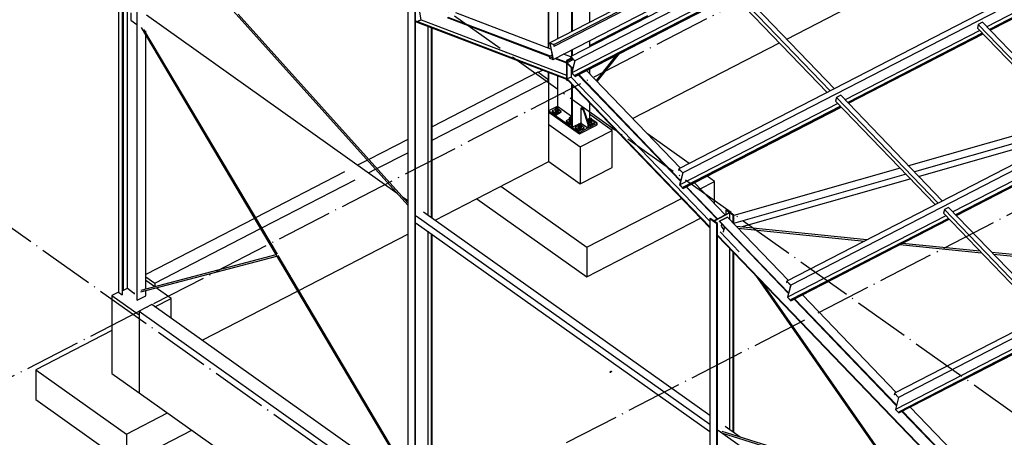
# Paper-space layout '_' of a CAD drawing. Header units: millimetres. Extents: x -85 to 507, y -65 to 286.
# Tile 3 of 16: x 24 to 130, y 77 to 122. Entities that reach past the tile are written whole.
import ezdxf

# ---------------------------------------------------------------- set-up
doc = ezdxf.new("R2010")
doc.units = ezdxf.units.MM
doc.linetypes.add('ACAD_ISO04W100', pattern=[30, 24, -3, 0, -3])
doc.layers.add('0-AS', color=7, linetype='CONTINUOUS')

psp = doc.layouts.new('_')

# ---------------------------------------------------------------- linework, layer by layer
at = {"layer": '0-AS', "color": 145, "linetype": 'Continuous', "ltscale": 0.25}
for p, q in [((360.31, 263.34), (80.91, 119.44)), ((81.34, 119.27), (360.73, 263.18)), ((81.37, 119.1), (360.77, 263)), ((362.57, 261.88), (83.18, 117.97)), ((363, 261.43), (83.61, 117.52)), ((374.16, 249.83), (94.77, 105.93)), ((374.59, 249.39), (95.19, 105.48)), ((385.75, 237.79), (106.35, 93.88)), ((386.17, 237.35), (106.78, 93.44)), ((397.33, 225.75), (117.94, 81.84)), ((397.76, 225.31), (118.36, 81.4)), ((34.61, 136.94), (34.61, 92.7)), ((34.99, 136.67), (34.99, 92.42)), ((157.37, 136.39), (127.84, 121.18)), ((157.65, 136.09), (128.13, 120.89)), ((157.66, 136.08), (128.14, 120.87)), ((128.21, 120.8), (157.74, 136.01)), ((35.04, 92.44), (35.04, 135.27)), ((35.1, 92.9), (35.1, 135.25)), ((35.13, 92.89), (35.13, 135.24)), ((35.56, 93.11), (35.56, 135.22)), ((36.56, 134.85), (36.56, 91.87)), ((36.62, 91.83), (36.62, 134.82)), ((38.31, 132.48), (65.66, 102.03)), ((81.26, 117.65), (98.31, 126.43)), ((111.47, 114.53), (100.57, 125.86)), ((100.25, 124.98), (83.27, 116.24)), ((100.05, 125.19), (110.7, 114.13)), ((100.11, 125.63), (111.01, 114.29)), ((83.63, 115.85), (100.62, 124.6)), ((100.54, 124.69), (83.65, 115.99)), ((100.55, 124.67), (83.67, 115.98)), ((35.92, 122.68), (35.92, 121.88)), ((65.66, 123.6), (65.66, 70.64)), ((66.44, 70.09), (66.44, 123.04)), ((66.51, 70.13), (66.51, 123.08)), ((67.11, 121.93), (66.95, 122.76)), ((81.04, 118.76), (70.82, 122.66)), ((35.92, 121.88), (36.56, 121.43)), ((64.53, 103.29), (37.6, 122.42)), ((65.66, 102.26), (47.45, 122.53)), ((66.51, 121.81), (66.72, 121.73)), ((66.51, 121.73), (66.73, 121.65)), ((67.11, 121.93), (66.72, 121.73)), ((66.72, 121.73), (67.11, 121.93)), ((66.72, 121.73), (66.73, 121.65)), ((66.72, 121.73), (82.72, 115.63)), ((66.73, 121.65), (66.72, 121.73)), ((66.73, 121.65), (82.72, 115.56)), ((67.11, 121.93), (82.72, 115.99)), ((69.89, 122.18), (80.89, 117.99)), ((69.98, 122.22), (80.97, 118.04)), ((127.38, 121.67), (126.92, 121.43)), ((138.28, 110.33), (127.38, 121.67)), ((37.03, 121.09), (65.66, 72.87)), ((51.67, 96.75), (37.34, 120.87)), ((37.53, 120.55), (37.53, 120.74)), ((67.82, 121.23), (67.82, 100.95)), ((68.19, 121.09), (68.19, 100.69)), ((68.27, 100.64), (68.27, 121.06)), ((127.07, 120.78), (112.62, 113.34)), ((126.92, 121.43), (126.82, 121.04)), ((126.82, 121.04), (137.51, 109.93)), ((126.92, 121.43), (137.83, 110.1)), ((37.53, 93.02), (37.53, 120.25)), ((127.35, 120.49), (112.9, 113.04)), ((127.36, 120.47), (112.91, 113.03)), ((112.99, 112.96), (127.44, 120.4)), ((80.91, 119.44), (81.25, 117.68)), ((80.91, 119.44), (81.34, 119.27)), ((80.93, 119.41), (81.26, 117.65)), ((80.93, 119.41), (81.33, 119.26)), ((81.33, 119.26), (81.36, 119.1)), ((81.34, 119.27), (81.37, 119.1)), ((81.36, 119.1), (81.37, 119.1)), ((81.16, 118.13), (80.85, 117.97)), ((80.85, 117.97), (80.89, 117.8)), ((80.85, 117.97), (80.87, 117.97)), ((80.87, 117.97), (81.16, 118.12)), ((80.87, 117.97), (80.9, 117.81)), ((80.89, 117.8), (81.26, 117.65)), ((80.9, 117.81), (81.19, 117.96)), ((80.9, 117.81), (81.25, 117.68)), ((81.48, 117.77), (82.72, 117.29)), ((81.56, 117.81), (82.72, 117.37)), ((83.17, 117.95), (82.4, 118.24)), ((82.72, 117.37), (82.72, 117.29)), ((83.46, 117.66), (82.79, 117.31)), ((83.18, 117.97), (83.15, 117.84)), ((83.15, 117.84), (83.16, 117.82)), ((83.19, 117.94), (83.16, 117.82)), ((83.16, 117.82), (83.25, 117.87)), ((83.18, 117.97), (83.61, 117.52)), ((83.19, 117.94), (83.59, 117.52)), ((83.59, 117.52), (83.26, 116.24)), ((83.61, 117.52), (83.27, 116.24)), ((88.03, 118.11), (85.88, 115.41)), ((85.99, 115.3), (88.38, 118.29)), ((82.79, 117.31), (83.38, 116.71)), ((82.79, 117.24), (82.79, 117.31)), ((82.79, 117.24), (83.36, 116.65)), ((83.19, 116.83), (83.19, 115.78)), ((94.93, 106.01), (84.85, 116.48)), ((83.19, 115.78), (82.79, 115.58)), ((82.79, 115.58), (98.08, 99.69)), ((82.79, 115.5), (82.79, 115.58)), ((82.79, 115.5), (98.08, 99.61)), ((83.19, 115.78), (98.08, 100.31)), ((83.26, 116.24), (83.63, 115.85)), ((83.27, 116.24), (83.62, 115.87)), ((83.65, 115.99), (83.62, 115.87)), ((83.67, 115.98), (83.63, 115.85)), ((83.65, 115.99), (83.67, 115.98)), ((83.97, 116.02), (94.95, 104.61)), ((84.02, 116.04), (94.96, 104.67)), ((111.69, 113.59), (111.59, 113.2)), ((111.59, 113.2), (122.28, 102.09)), ((112.15, 113.82), (111.69, 113.59)), ((111.69, 113.59), (122.6, 102.25)), ((123.06, 102.49), (112.15, 113.82)), ((111.84, 112.94), (94.86, 104.2)), ((95.22, 103.8), (112.21, 112.56)), ((112.13, 112.64), (95.24, 103.95)), ((112.14, 112.63), (95.25, 103.93)), ((136.39, 111.1), (119.43, 106.26)), ((137.03, 110.43), (120.07, 105.59)), ((120.52, 105.12), (137.48, 109.96)), ((138.65, 108.74), (124.2, 101.3)), ((138.94, 108.45), (124.49, 101)), ((138.95, 108.43), (124.5, 100.99)), ((124.57, 100.91), (139.02, 108.36)), ((94.77, 105.93), (94.73, 105.8)), ((94.73, 105.8), (94.74, 105.78)), ((94.78, 105.9), (94.74, 105.78)), ((94.74, 105.78), (94.84, 105.83)), ((94.77, 105.93), (95.19, 105.48)), ((94.78, 105.9), (95.18, 105.48)), ((118.52, 106), (100.69, 100.91)), ((95.18, 105.48), (94.84, 104.2)), ((95.19, 105.48), (94.86, 104.2)), ((119.16, 105.34), (100.65, 100.06)), ((101.46, 99.69), (119.61, 104.86)), ((94.84, 104.2), (95.22, 103.8)), ((94.86, 104.2), (95.21, 103.83)), ((95.24, 103.95), (95.21, 103.83)), ((95.25, 103.93), (95.22, 103.8)), ((95.24, 103.95), (95.25, 103.93)), ((95.55, 103.98), (98.87, 100.53)), ((95.6, 104), (98.92, 100.55)), ((99.76, 100.99), (96.44, 104.43)), ((65.66, 102.49), (65.11, 102.88)), ((99.91, 101.51), (99.83, 101.48)), ((100.69, 100.96), (99.91, 101.51)), ((123.28, 101.55), (123.18, 101.16)), ((123.74, 101.78), (123.28, 101.55)), ((123.28, 101.55), (134.19, 90.21)), ((134.64, 90.45), (123.74, 101.78)), ((66.58, 100.9), (98.08, 78.53)), ((98.08, 79.46), (67.35, 101.29)), ((98.15, 100.61), (98.08, 100.57)), ((98.86, 100.02), (98.08, 100.57)), ((98.08, 100.57), (98.08, 47.62)), ((98.52, 100.35), (98.15, 100.61)), ((100.2, 101.21), (98.52, 100.35)), ((100.24, 101.19), (98.56, 100.32)), ((99.15, 100.32), (99.99, 100.75)), ((99.99, 100.75), (99.15, 100.32)), ((100.2, 101.21), (99.83, 101.48)), ((99.83, 101.48), (99.83, 101.02)), ((106.51, 93.97), (99.99, 100.75)), ((100.61, 100.92), (100.24, 101.19)), ((100.24, 100.48), (100.24, 101.19)), ((100.69, 100.96), (100.61, 100.92)), ((100.61, 100.1), (100.61, 100.92)), ((100.69, 100.02), (100.69, 100.96)), ((123.43, 100.9), (106.45, 92.15)), ((106.81, 91.76), (123.8, 100.51)), ((123.71, 100.6), (106.83, 91.91)), ((123.72, 100.59), (106.84, 91.89)), ((123.18, 101.16), (133.87, 90.05)), ((66.58, 100.1), (98.08, 77.73)), ((98.93, 100.06), (98.56, 100.32)), ((98.93, 100.06), (98.86, 100.02)), ((98.86, 47.06), (98.86, 100.02)), ((98.93, 47.1), (98.93, 100.06)), ((99.13, 100.26), (99.15, 100.32)), ((99.15, 100.32), (99.13, 100.26)), ((99.13, 100.26), (106.54, 92.56)), ((99.15, 100.32), (106.55, 92.62)), ((99.32, 99.77), (99.58, 99.4)), ((99.36, 99.82), (99.4, 99.98)), ((99.4, 99.98), (99.36, 99.82)), ((99.66, 99.71), (99.52, 99.17)), ((99.67, 99.7), (99.53, 99.13)), ((114.96, 98.32), (100.96, 99.74)), ((101.13, 99.56), (114.7, 98.18)), ((67.82, 99.22), (67.82, 71.25)), ((68.19, 98.96), (68.19, 70.99)), ((68.27, 71.03), (68.27, 98.91)), ((98.93, 98.8), (128.82, 67.75)), ((98.93, 98.73), (128.82, 67.67)), ((99.19, 99.15), (101.23, 97.03)), ((100.24, 77.93), (100.24, 97.37)), ((118.51, 97.79), (127.27, 96.91)), ((127.1, 97.08), (118.78, 97.93)), ((51.51, 96.71), (36.99, 92.88)), ((36.99, 92.71), (51.59, 96.56)), ((65.66, 73.18), (51.75, 96.61)), ((100.61, 77.67), (100.61, 96.98)), ((100.69, 77.61), (100.69, 96.91)), ((144.16, 95.35), (128.38, 96.95)), ((128.55, 96.78), (143.33, 95.27)), ((102.99, 94.51), (128.82, 57.53)), ((35.13, 92.89), (35.56, 93.11)), ((35.56, 93.11), (36.23, 92.63)), ((119.2, 71.57), (103.69, 93.79)), ((106.35, 93.88), (106.32, 93.75)), ((106.32, 93.75), (106.33, 93.74)), ((106.36, 93.86), (106.33, 93.74)), ((106.33, 93.74), (106.43, 93.79)), ((106.35, 93.88), (106.78, 93.44)), ((106.36, 93.86), (106.76, 93.44)), ((106.76, 93.44), (106.43, 92.15)), ((106.78, 93.44), (106.45, 92.15)), ((34.61, 92.7), (34.99, 92.42)), ((34.99, 92.42), (35.04, 92.44)), ((35.04, 92.87), (35.1, 92.9)), ((35.1, 92.9), (35.13, 92.89)), ((36.33, 92.54), (36.35, 92.55)), ((36.62, 91.83), (37.53, 92.3)), ((37.53, 92.3), (37.53, 92.86)), ((106.43, 92.15), (106.81, 91.76)), ((106.45, 92.15), (106.8, 91.79)), ((118.1, 81.92), (108.03, 92.39)), ((36.56, 91.87), (36.62, 91.83)), ((106.83, 91.91), (106.8, 91.79)), ((106.84, 91.89), (106.81, 91.76)), ((106.83, 91.91), (106.84, 91.89)), ((107.14, 91.94), (118.12, 80.52)), ((107.19, 91.96), (118.14, 80.58)), ((135.01, 88.86), (118.03, 80.11)), ((118.39, 79.72), (135.38, 88.47)), ((135.3, 88.56), (118.41, 79.86)), ((135.31, 88.55), (118.42, 79.85)), ((117.94, 81.84), (117.9, 81.71)), ((117.9, 81.71), (117.92, 81.7)), ((117.95, 81.82), (117.92, 81.7)), ((117.92, 81.7), (118.01, 81.75)), ((117.94, 81.84), (118.36, 81.4)), ((117.95, 81.82), (118.35, 81.4)), ((118.35, 81.4), (118.02, 80.11)), ((118.36, 81.4), (118.03, 80.11)), ((129.37, 70.21), (119.61, 80.35)), ((118.02, 80.11), (118.39, 79.72)), ((118.03, 80.11), (118.38, 79.75)), ((118.41, 79.86), (118.38, 79.75)), ((118.42, 79.85), (118.39, 79.72)), ((118.41, 79.86), (118.42, 79.85)), ((118.73, 79.89), (128.85, 69.37)), ((118.77, 79.92), (128.85, 69.44)), ((101.35, 77.14), (99.76, 78.27)), ((99, 77.88), (128.82, 56.7)), ((99.35, 77.6), (127.81, 68.71)), ((118.96, 71.64), (99.41, 77.75))]:
    psp.add_line(p, q, dxfattribs=at)
at = {"layer": '0-AS', "color": 1, "linetype": 'ACAD_ISO04W100', "ltscale": 0.25}
for p, q in [((-2.16, 70.58), (361.45, 257.86)), ((28.64, 48.7), (392.25, 235.99)), ((45.91, 139.96), (214.99, 19.88)), ((7.9, 110.39), (160.68, 1.89))]:
    psp.add_line(p, q, dxfattribs=at)
at = {"layer": '0-AS', "color": 30, "linetype": 'Continuous', "ltscale": 0.25}
for p, q in [((85.22, 121.65), (85.22, 130.08)), ((83.24, 129.06), (83.24, 120.63)), ((83.32, 129.1), (83.32, 120.67)), ((81.73, 128.28), (81.73, 119.85)), ((80.73, 127.76), (80.73, 118.88)), ((80.81, 118.85), (80.81, 127.8)), ((85.22, 119.02), (85.22, 119.69)), ((83.24, 118.67), (83.24, 118)), ((83.32, 118.71), (83.32, 118.04)), ((83.29, 117.83), (82.72, 117.54)), ((82.79, 117.48), (82.72, 117.54)), ((82.72, 117.54), (82.72, 115.47)), ((82.79, 117.48), (83.35, 117.77)), ((82.79, 115.41), (82.79, 117.48)), ((80.73, 116.31), (80.73, 115.52)), ((85.22, 116.09), (85.22, 116.67)), ((80.81, 115.46), (80.81, 116.28)), ((81.73, 115.93), (81.73, 112.65)), ((82.72, 115.47), (82.79, 115.41)), ((82.79, 115.41), (82.85, 115.44)), ((83.24, 115.03), (83.24, 110.44)), ((83.32, 114.95), (83.32, 110.39)), ((80.81, 112.18), (81.73, 112.65)), ((80.81, 112.17), (84.1, 109.84)), ((81.5, 112.31), (81.17, 112.14)), ((81.17, 112.14), (81.62, 111.82)), ((81.17, 112.14), (81.17, 112.06)), ((81.62, 111.82), (82.15, 112.09)), ((81.73, 112.65), (83.24, 111.57)), ((82.15, 112.09), (81.81, 112.33)), ((82.15, 112.01), (82.15, 112.09)), ((84.31, 112.49), (84.23, 112.45)), ((84.23, 112.45), (84.49, 112.27)), ((84.23, 112.45), (84.23, 110.94)), ((84.57, 112.31), (84.31, 112.49)), ((84.49, 112.27), (84.57, 112.31)), ((84.49, 112.27), (85.01, 110.71)), ((85.09, 110.74), (84.57, 112.31)), ((85.22, 111.37), (85.22, 112.98)), ((80.81, 112.01), (84.1, 109.68)), ((81.17, 112.06), (81.62, 111.74)), ((81.62, 111.74), (82.15, 112.01)), ((81.62, 111.74), (81.62, 111.82)), ((82.92, 111.22), (82.66, 111.08)), ((82.66, 111.08), (83.11, 110.76)), ((82.66, 111.08), (82.66, 111)), ((83, 111.25), (82.92, 111.22)), ((84.93, 111.22), (85.22, 111.37)), ((85.04, 111.12), (84.98, 111.08)), ((85.11, 111.15), (85.04, 111.12)), ((85.23, 111.36), (85.22, 111.37)), ((86, 110.82), (85.42, 111.23)), ((85.76, 110.93), (85.42, 111.17)), ((82.66, 111), (83.11, 110.68)), ((83.11, 110.76), (83.24, 110.83)), ((83.11, 110.68), (83.11, 110.76)), ((83.11, 110.68), (83.24, 110.75)), ((83.24, 110.44), (83.32, 110.39)), ((83.32, 110.39), (84.27, 110.88)), ((83.97, 110.56), (83.63, 110.39)), ((83.63, 110.39), (84.08, 110.07)), ((83.63, 110.39), (83.63, 110.31)), ((83.63, 110.31), (84.08, 109.99)), ((84.08, 110.07), (84.62, 110.34)), ((84.08, 109.99), (84.62, 110.26)), ((84.08, 109.99), (84.08, 110.07)), ((84.1, 109.68), (86, 110.66)), ((84.1, 109.84), (85.01, 110.31)), ((84.23, 110.94), (84.3, 110.81)), ((84.62, 110.34), (84.28, 110.58)), ((84.3, 110.81), (85.01, 110.31)), ((84.62, 110.26), (84.62, 110.34)), ((85.01, 110.71), (85.09, 110.74)), ((85.01, 110.71), (85.01, 110.31)), ((85.01, 110.31), (85.09, 110.35)), ((85.01, 110.31), (85.09, 110.35)), ((85.09, 110.35), (86, 110.82)), ((85.09, 110.76), (85.23, 110.66)), ((85.09, 110.35), (85.09, 110.74)), ((85.09, 110.67), (85.23, 110.58)), ((85.23, 110.66), (85.76, 110.93)), ((85.23, 110.58), (85.76, 110.85)), ((85.23, 110.58), (85.23, 110.66)), ((85.76, 110.85), (85.76, 110.93)), ((86, 110.66), (86, 110.82)), ((84.1, 109.68), (84.1, 109.84))]:
    psp.add_line(p, q, dxfattribs=at)
at = {"layer": '0-AS', "color": 3, "linetype": 'Continuous', "ltscale": 0.25}
for p, q in [((106.35, 119.86), (120.8, 127.3)), ((91.41, 122.35), (85.22, 119.17)), ((89.8, 111.33), (105.57, 119.46)), ((80.15, 116.53), (79.66, 116.28)), ((79.64, 116.29), (68.27, 110.43)), ((68.27, 109), (80.81, 115.46)), ((80.81, 115.46), (79.64, 116.29)), ((80.81, 106.7), (80.81, 115.46)), ((87.61, 110.05), (85.22, 111.75)), ((80.81, 110.68), (84.18, 108.29)), ((84.18, 108.29), (87.61, 110.05)), ((87.48, 110.14), (87.8, 110.3)), ((87.61, 106.07), (87.61, 110.05)), ((65.66, 109.09), (61.47, 106.93)), ((95.87, 106.5), (91.4, 109.68)), ((84.18, 108.29), (84.18, 104.31)), ((61.33, 106.86), (60.27, 106.31)), ((62.35, 105.95), (65.66, 107.66)), ((61.44, 105.49), (62.2, 105.88)), ((68.59, 100.41), (80.81, 106.7)), ((80.81, 106.7), (84.18, 104.31)), ((84.18, 104.31), (87.61, 106.07)), ((58.86, 105.59), (49.33, 100.68)), ((49.98, 99.58), (60.03, 104.76)), ((98.58, 104.57), (97.8, 105.13)), ((75.67, 104.05), (84.88, 97.52)), ((97.06, 103.79), (98.58, 104.57)), ((98.58, 102.21), (98.58, 104.57)), ((73.07, 102.72), (84.88, 94.33)), ((84.88, 97.52), (95.05, 102.76)), ((49.19, 100.61), (37.53, 94.6)), ((84.88, 94.33), (97.1, 100.63)), ((38.49, 93.67), (49.84, 99.51)), ((53.97, 92.88), (65.66, 98.9)), ((84.88, 97.52), (84.88, 94.33)), ((37.53, 94.35), (38.49, 93.67)), ((38.49, 93.27), (37.53, 93.95)), ((38.49, 93.67), (38.49, 93.27)), ((40.24, 92.02), (38.65, 93.15)), ((34.61, 92.7), (33.9, 92.33)), ((33.9, 92.33), (36.82, 90.26)), ((33.9, 92.33), (33.9, 83.97)), ((38.51, 91.13), (40.24, 92.02)), ((40.24, 89.9), (40.24, 92.02)), ((43.59, 87.53), (53.83, 92.8)), ((38.19, 91.36), (36.82, 90.66)), ((65.58, 71.91), (38.19, 91.36)), ((36.82, 90.66), (64.21, 71.2)), ((36.82, 90.66), (36.82, 81.9)), ((36.82, 90.26), (36.82, 81.9)), ((33.9, 88.58), (25.72, 84.37)), ((25.72, 84.37), (35.45, 77.46)), ((25.72, 84.37), (25.72, 81.18)), ((33.9, 83.97), (36.82, 81.9)), ((36.82, 81.9), (64.21, 62.44)), ((25.72, 81.18), (35.45, 74.27)), ((35.45, 77.46), (39.87, 79.73)), ((35.45, 74.27), (42.47, 77.89)), ((35.45, 77.46), (35.45, 74.27))]:
    psp.add_line(p, q, dxfattribs=at)
at = {"layer": '0-AS', "color": 7, "linetype": 'Continuous', "ltscale": 0.25}
for p, q in [((81.5, 112.19), (81.48, 112.18)), ((81.48, 112.18), (81.48, 112.12)), ((81.48, 112.12), (81.52, 112.07)), ((81.48, 112.12), (81.48, 112.1)), ((81.48, 112.1), (81.52, 112.04)), ((81.63, 112.52), (81.5, 112.46)), ((81.5, 112.46), (81.53, 112.36)), ((81.5, 112.46), (81.5, 112.32)), ((81.5, 112.32), (81.53, 112.22)), ((81.5, 112.32), (81.5, 112.17)), ((81.5, 112.32), (81.53, 112.22)), ((81.5, 112.17), (81.53, 112.07)), ((81.6, 112.03), (81.52, 112.07)), ((81.52, 112.07), (81.52, 112.04)), ((81.53, 112.36), (81.69, 112.33)), ((81.53, 112.36), (81.53, 112.22)), ((81.53, 112.22), (81.69, 112.18)), ((81.53, 112.22), (81.53, 112.07)), ((81.53, 112.22), (81.69, 112.18)), ((81.53, 112.07), (81.69, 112.04)), ((81.56, 112.45), (81.59, 112.47)), ((81.56, 112.42), (81.56, 112.45)), ((81.56, 112.45), (81.56, 112.41)), ((81.58, 112.39), (81.56, 112.42)), ((81.63, 112.37), (81.58, 112.39)), ((81.59, 112.47), (81.64, 112.49)), ((81.59, 112.47), (81.59, 112.38)), ((81.78, 112.49), (81.63, 112.52)), ((81.68, 112.37), (81.63, 112.37)), ((81.64, 112.49), (81.69, 112.48)), ((81.64, 112.37), (81.64, 112.49)), ((81.72, 112.38), (81.68, 112.37)), ((81.69, 112.48), (81.74, 112.47)), ((81.69, 112.37), (81.69, 112.48)), ((81.81, 112.39), (81.69, 112.33)), ((81.69, 112.33), (81.69, 112.18)), ((81.69, 112.18), (81.81, 112.25)), ((81.69, 112.18), (81.81, 112.25)), ((81.69, 112.18), (81.69, 112.04)), ((81.69, 112.04), (81.81, 112.11)), ((81.75, 112.41), (81.72, 112.38)), ((81.74, 112.47), (81.76, 112.44)), ((81.74, 112.39), (81.74, 112.47)), ((81.76, 112.44), (81.75, 112.41)), ((81.81, 112.39), (81.78, 112.49)), ((81.83, 112.1), (81.78, 112.05)), ((81.78, 112.03), (81.83, 112.08)), ((81.81, 112.25), (81.81, 112.39)), ((81.81, 112.11), (81.81, 112.25)), ((81.84, 112.16), (81.81, 112.19)), ((81.84, 112.16), (81.83, 112.1)), ((81.83, 112.08), (81.84, 112.14)), ((81.83, 112.1), (81.83, 112.08)), ((81.84, 112.14), (81.84, 112.16)), ((81.52, 112.04), (81.6, 112.01)), ((81.69, 112.03), (81.6, 112.03)), ((81.6, 112.01), (81.6, 112.03)), ((81.6, 112.01), (81.69, 112.01)), ((81.69, 112.03), (81.78, 112.05)), ((81.69, 112.01), (81.78, 112.03)), ((81.69, 112.01), (81.69, 112.03)), ((81.78, 112.05), (81.78, 112.03)), ((82.98, 111.12), (82.97, 111.06)), ((83.01, 111.01), (82.97, 111.06)), ((82.97, 111.06), (82.97, 111.04)), ((82.97, 111.04), (83.01, 110.98)), ((83, 111.13), (82.98, 111.12)), ((83.12, 111.47), (83, 111.4)), ((83, 111.4), (83.02, 111.3)), ((83, 111.4), (83, 111.26)), ((83, 111.26), (83.02, 111.16)), ((83, 111.26), (83.02, 111.16)), ((83, 111.26), (83, 111.11)), ((83, 111.11), (83.02, 111.02)), ((83.02, 111.3), (83.18, 111.27)), ((83.02, 111.16), (83.02, 111.3)), ((83.02, 111.16), (83.18, 111.13)), ((83.02, 111.16), (83.18, 111.13)), ((83.02, 111.02), (83.02, 111.16)), ((83.02, 111.02), (83.18, 110.98)), ((83.05, 111.36), (83.06, 111.39)), ((83.07, 111.33), (83.05, 111.36)), ((83.06, 111.39), (83.09, 111.41)), ((83.06, 111.35), (83.06, 111.39)), ((83.12, 111.31), (83.07, 111.33)), ((83.09, 111.41), (83.13, 111.43)), ((83.09, 111.41), (83.09, 111.32)), ((83.24, 111.44), (83.12, 111.47)), ((83.17, 111.31), (83.12, 111.31)), ((83.13, 111.43), (83.18, 111.42)), ((83.13, 111.43), (83.13, 111.31)), ((83.22, 111.32), (83.17, 111.31)), ((83.18, 111.42), (83.23, 111.41)), ((83.18, 111.42), (83.18, 111.31)), ((83.18, 111.27), (83.24, 111.3)), ((83.18, 111.13), (83.18, 111.27)), ((83.18, 111.13), (83.24, 111.16)), ((83.18, 111.13), (83.24, 111.16)), ((83.18, 110.98), (83.18, 111.13)), ((83.18, 110.98), (83.24, 111.01)), ((83.24, 111.35), (83.22, 111.32)), ((83.23, 111.41), (83.24, 111.39)), ((83.23, 111.41), (83.23, 111.33)), ((83.24, 111.16), (83.24, 111.16)), ((83.24, 111.01), (83.24, 111.01)), ((85.09, 111.02), (85.08, 110.96)), ((85.11, 111.03), (85.09, 111.02)), ((85.24, 111.36), (85.11, 111.3)), ((85.11, 111.3), (85.14, 111.2)), ((85.11, 111.3), (85.11, 111.15)), ((85.11, 111.15), (85.14, 111.06)), ((85.11, 111.15), (85.11, 111.01)), ((85.11, 111.15), (85.14, 111.06)), ((85.11, 111.01), (85.14, 110.91)), ((85.14, 111.2), (85.29, 111.17)), ((85.14, 111.06), (85.14, 111.2)), ((85.14, 111.06), (85.29, 111.02)), ((85.14, 110.91), (85.14, 111.06)), ((85.14, 111.06), (85.29, 111.02)), ((85.17, 111.28), (85.2, 111.31)), ((85.17, 111.25), (85.17, 111.28)), ((85.17, 111.25), (85.17, 111.28)), ((85.19, 111.23), (85.17, 111.25)), ((85.23, 111.21), (85.19, 111.23)), ((85.2, 111.31), (85.25, 111.32)), ((85.2, 111.31), (85.2, 111.22)), ((85.28, 111.21), (85.23, 111.21)), ((85.39, 111.33), (85.24, 111.36)), ((85.25, 111.32), (85.3, 111.32)), ((85.25, 111.32), (85.25, 111.21)), ((85.33, 111.22), (85.28, 111.21)), ((85.29, 111.17), (85.42, 111.23)), ((85.29, 111.02), (85.29, 111.17)), ((85.29, 111.02), (85.42, 111.09)), ((85.29, 111.02), (85.42, 111.09)), ((85.29, 110.88), (85.29, 111.02)), ((85.3, 111.32), (85.34, 111.3)), ((85.3, 111.32), (85.3, 111.21)), ((85.36, 111.24), (85.33, 111.22)), ((85.34, 111.3), (85.36, 111.28)), ((85.34, 111.3), (85.34, 111.23)), ((85.36, 111.28), (85.36, 111.24)), ((85.42, 111.23), (85.39, 111.33)), ((85.42, 111.09), (85.42, 111.23)), ((85.42, 110.94), (85.42, 111.09)), ((85.45, 111), (85.42, 111.03)), ((83.01, 111.01), (83.09, 110.97)), ((83.01, 110.98), (83.01, 111.01)), ((83.01, 110.98), (83.09, 110.95)), ((83.09, 110.97), (83.18, 110.97)), ((83.09, 110.95), (83.09, 110.97)), ((83.09, 110.95), (83.18, 110.95)), ((83.24, 110.99), (83.18, 110.97)), ((83.18, 110.97), (83.18, 110.95)), ((83.18, 110.95), (83.24, 110.96)), ((83.95, 110.43), (83.94, 110.37)), ((83.98, 110.32), (83.94, 110.37)), ((83.94, 110.37), (83.94, 110.35)), ((83.94, 110.35), (83.98, 110.29)), ((83.97, 110.44), (83.95, 110.43)), ((84.09, 110.77), (83.97, 110.71)), ((83.97, 110.71), (84, 110.61)), ((83.97, 110.71), (83.97, 110.57)), ((83.97, 110.57), (84, 110.47)), ((83.97, 110.57), (83.97, 110.42)), ((83.97, 110.57), (84, 110.47)), ((83.97, 110.42), (84, 110.33)), ((83.98, 110.32), (84.06, 110.28)), ((83.98, 110.29), (83.98, 110.32)), ((83.98, 110.29), (84.06, 110.26)), ((84, 110.61), (84.15, 110.58)), ((84, 110.47), (84, 110.61)), ((84, 110.47), (84.15, 110.43)), ((84, 110.33), (84, 110.47)), ((84, 110.47), (84.15, 110.43)), ((84, 110.33), (84.15, 110.29)), ((84.02, 110.67), (84.03, 110.7)), ((84.05, 110.64), (84.02, 110.67)), ((84.03, 110.7), (84.06, 110.72)), ((84.03, 110.66), (84.03, 110.7)), ((84.09, 110.62), (84.05, 110.64)), ((84.06, 110.72), (84.1, 110.74)), ((84.06, 110.72), (84.06, 110.63)), ((84.06, 110.28), (84.16, 110.28)), ((84.06, 110.26), (84.06, 110.28)), ((84.06, 110.26), (84.16, 110.26)), ((84.25, 110.74), (84.09, 110.77)), ((84.14, 110.62), (84.09, 110.62)), ((84.1, 110.74), (84.16, 110.73)), ((84.1, 110.74), (84.1, 110.62)), ((84.19, 110.63), (84.14, 110.62)), ((84.15, 110.58), (84.28, 110.64)), ((84.15, 110.43), (84.15, 110.58)), ((84.15, 110.43), (84.28, 110.5)), ((84.15, 110.43), (84.28, 110.5)), ((84.15, 110.29), (84.15, 110.43)), ((84.15, 110.29), (84.22, 110.32)), ((84.16, 110.73), (84.2, 110.72)), ((84.16, 110.73), (84.16, 110.62)), ((84.24, 110.3), (84.16, 110.28)), ((84.16, 110.26), (84.24, 110.28)), ((84.16, 110.28), (84.16, 110.26)), ((84.22, 110.66), (84.19, 110.63)), ((84.2, 110.72), (84.22, 110.69)), ((84.2, 110.72), (84.2, 110.64)), ((84.22, 110.69), (84.22, 110.66)), ((84.22, 110.32), (84.28, 110.36)), ((84.24, 110.3), (84.3, 110.35)), ((84.24, 110.28), (84.3, 110.33)), ((84.24, 110.28), (84.24, 110.3)), ((84.28, 110.64), (84.25, 110.74)), ((84.28, 110.5), (84.28, 110.64)), ((84.28, 110.36), (84.28, 110.5)), ((84.3, 110.41), (84.28, 110.44)), ((84.3, 110.35), (84.3, 110.41)), ((84.3, 110.39), (84.3, 110.41)), ((84.3, 110.33), (84.3, 110.39)), ((84.3, 110.33), (84.3, 110.35)), ((85.12, 110.91), (85.08, 110.96)), ((85.08, 110.96), (85.08, 110.93)), ((85.08, 110.93), (85.12, 110.88)), ((85.12, 110.91), (85.2, 110.87)), ((85.12, 110.88), (85.12, 110.91)), ((85.12, 110.88), (85.2, 110.85)), ((85.14, 110.91), (85.29, 110.88)), ((85.2, 110.87), (85.3, 110.87)), ((85.2, 110.85), (85.2, 110.87)), ((85.2, 110.85), (85.3, 110.84)), ((85.29, 110.88), (85.36, 110.91)), ((85.38, 110.89), (85.3, 110.87)), ((85.3, 110.84), (85.38, 110.87)), ((85.3, 110.87), (85.3, 110.84)), ((85.36, 110.91), (85.42, 110.94)), ((85.38, 110.89), (85.44, 110.94)), ((85.38, 110.87), (85.44, 110.92)), ((85.38, 110.87), (85.38, 110.89)), ((85.44, 110.94), (85.45, 111)), ((85.44, 110.92), (85.45, 110.97)), ((85.44, 110.92), (85.44, 110.94)), ((85.45, 110.97), (85.45, 111))]:
    psp.add_line(p, q, dxfattribs=at)
at = {"layer": '0-AS', "color": 9, "linetype": 'Continuous', "ltscale": 0.25, "extrusion": (0.006263, -0.006509, 0.004291)}
psp.add_circle((121.37, 0, 0), 0.1, dxfattribs=at)
at = {"layer": '0-AS', "color": 145, "linetype": 'Continuous', "ltscale": 0.25, "extrusion": (0.508062, 0.133912, 0.850847)}
psp.add_arc((80.3, -49.95, 30.84), 0.08, 55.67, 190.67, dxfattribs=at)

doc.saveas('drawing.dxf')
